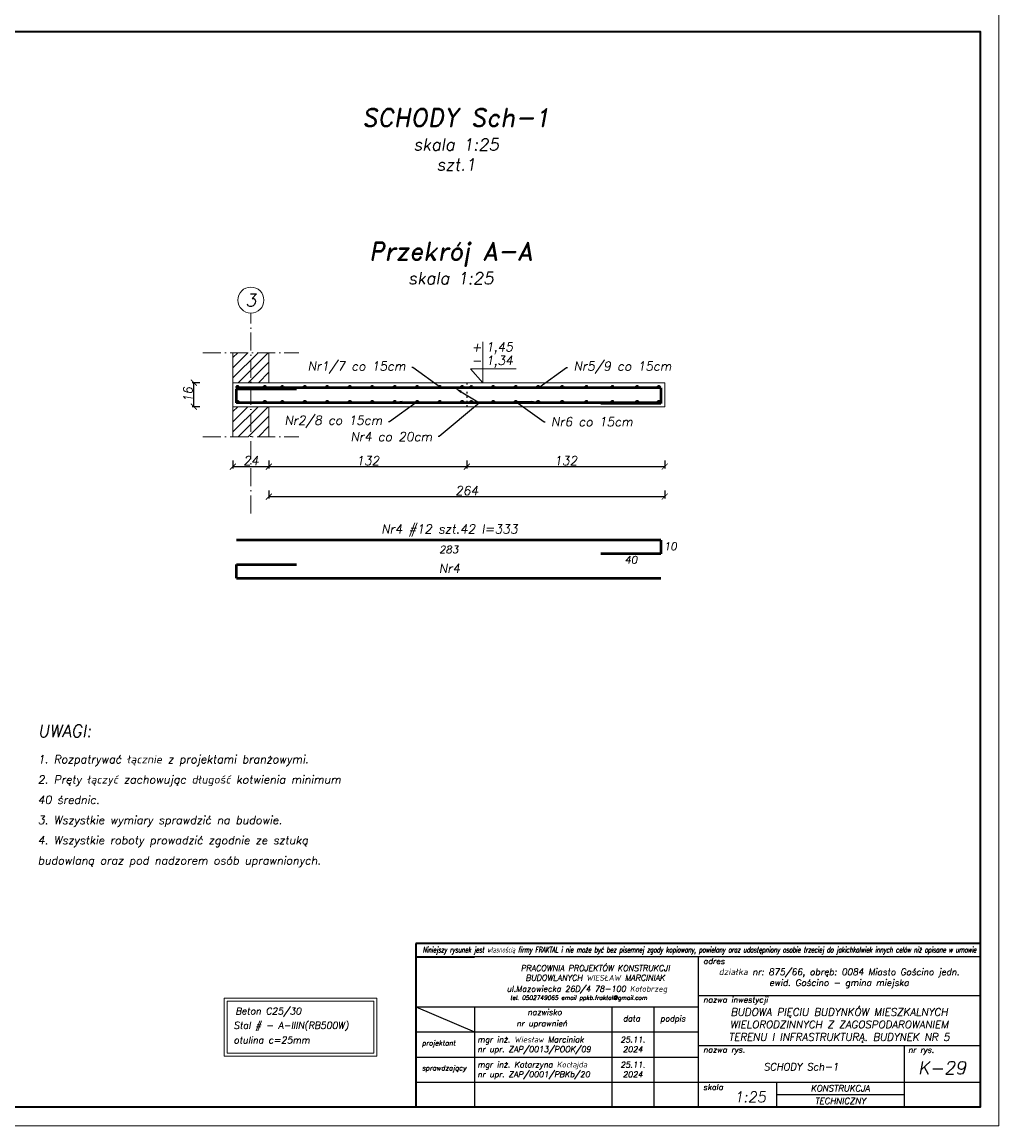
# Model space of a CAD drawing. Header units: millimetres. Extents: x 295948 to 312016, y 6878 to 18016.
# Tile 32 of 252: x 302490 to 303141, y 9848 to 10584. Entities that reach past the tile are written whole.
import ezdxf
from ezdxf import colors
from ezdxf.entities.mleader import LeaderData, LeaderLine
from ezdxf.math import Vec2, Vec3

# ---------------------------------------------------------------- set-up
doc = ezdxf.new("R2010")
doc.units = ezdxf.units.MM
doc.linetypes.add('ACAD_ISO03W100', pattern=[30, 12, -18])
doc.linetypes.add('ACAD_ISO10W100', pattern=[18, 12, -3, 0, -3])
for name, color, linetype, lineweight in [('konstrukcja', 3, 'Continuous', 35), ('konstrukcja fundamenty', 6, 'ACAD_ISO10W100', 35), ('konstrukcja wymiary', 1, 'Continuous', 13), ('kreskowanie', 253, 'Continuous', 0), ('opisy', 2, 'Continuous', 18), ('osie', 5, 'ACAD_ISO10W100', 13), ('zbrojenie', 4, 'Continuous', 50), ('ściany konstrukcja', 85, 'Continuous', 20)]:
    doc.layers.add(name, color=color, linetype=linetype, lineweight=lineweight)
doc.layers.add('przerywane', color=6, linetype='ACAD_ISO03W100')
doc.layers.add('tabelka', color=5, linetype='Continuous')
doc.styles.add('KONSTRUKCJA', font='romand.shx', dxfattribs={"oblique": 10})
doc.styles.add('konstrukcja3', font='romand.shx', dxfattribs={"oblique": 10, "height": 6})
doc.styles.add('mój opis', font='romand.shx', dxfattribs={"oblique": 20})
doc.styles.get("Standard").update_dxf_attribs({"font": 'romand.shx', "oblique": 10})
doc.dimstyles.new('125', dxfattribs={"dimtxt": 6, "dimasz": 4, "dimexe": 1.25, "dimexo": 0.625, "dimgap": 1, "dimtad": 1, "dimdec": 0, "dimtxsty": 'konstrukcja3', "dimblk": 'ARCHTICK', "dimcen": 2.5, "dimadec": 0, "dimazin": 0, "dimtfac": 1, "dimtdec": 0, "dimtix": 1, "dimtmove": 0, "dimatfit": 3, "dimfxl": 4, "dimfxlon": 1, "dimarcsym": 0})

# ---------------------------------------------------------------- blocks, each defined once
blk = doc.blocks.new('_ArchTick')
at = {"color": 0, "linetype": 'ByBlock', "lineweight": 13, "const_width": 0.15}
blk.add_lwpolyline([(-0.5, -0.5), (0.5, 0.5)], dxfattribs=at)
blk = doc.blocks.new('*D2862')
at = {"layer": 'Defpoints', "color": 0, "transparency": 16777216}
for p in [(302604.35, 10343.91), (302630.34, 10343.91), (302630.34, 10327.91)]:
    blk.add_point(p, dxfattribs=at)
at = {"layer": 'konstrukcja wymiary', "color": 0, "lineweight": -2, "transparency": 16777216}
for p, q in [((302608.35, 10343.91), (302603.1, 10343.91)), ((302604.35, 10327.91), (302604.35, 10343.91)), ((302608.35, 10327.91), (302603.1, 10327.91))]:
    blk.add_line(p, q, dxfattribs=at)
at = {"layer": 'konstrukcja wymiary', "color": 0, "lineweight": -2, "transparency": 16777216, "xscale": 4, "yscale": 4, "zscale": 4}
for p, rotation in [((302604.35, 10343.91), 90), ((302604.35, 10327.91), 270)]:
    blk.add_blockref('_ArchTick', p, dxfattribs=dict(at, rotation=rotation))
at = {"layer": 'konstrukcja wymiary', "color": 0, "transparency": 16777216, "insert": (302600.35, 10335.91), "char_height": 6, "attachment_point": 5, "rotation": 90, "style": 'konstrukcja3'}
blk.add_mtext('16', dxfattribs=at)
blk = doc.blocks.new('*D2863')
at = {"layer": 'Defpoints', "color": 0, "transparency": 16777216}
for p in [(302630.34, 10307.91), (302654.34, 10307.91), (302654.34, 10287.91)]:
    blk.add_point(p, dxfattribs=at)
at = {"layer": 'konstrukcja wymiary', "color": 0, "lineweight": -2, "transparency": 16777216}
for p, q in [((302630.34, 10291.91), (302630.34, 10286.66)), ((302630.34, 10287.91), (302654.34, 10287.91)), ((302654.34, 10291.91), (302654.34, 10286.66))]:
    blk.add_line(p, q, dxfattribs=at)
at = {"layer": 'konstrukcja wymiary', "color": 0, "lineweight": -2, "transparency": 16777216, "xscale": 4, "yscale": 4, "zscale": 4, "rotation": 180}
blk.add_blockref('_ArchTick', (302630.34, 10287.91), dxfattribs=at)
at = {"layer": 'konstrukcja wymiary', "color": 0, "lineweight": -2, "transparency": 16777216, "xscale": 4, "yscale": 4, "zscale": 4}
blk.add_blockref('_ArchTick', (302654.34, 10287.91), dxfattribs=at)
at = {"layer": 'konstrukcja wymiary', "color": 0, "transparency": 16777216, "insert": (302642.34, 10291.91), "char_height": 6, "attachment_point": 5, "style": 'konstrukcja3'}
blk.add_mtext('24', dxfattribs=at)
blk = doc.blocks.new('*D2864')
at = {"layer": 'Defpoints', "color": 0, "transparency": 16777216}
for p in [(302786.34, 10327.91), (302654.34, 10307.91), (302786.34, 10287.91)]:
    blk.add_point(p, dxfattribs=at)
at = {"layer": 'konstrukcja wymiary', "color": 0, "lineweight": -2, "transparency": 16777216}
for p, q in [((302654.34, 10291.91), (302654.34, 10286.66)), ((302654.34, 10287.91), (302786.34, 10287.91)), ((302786.34, 10291.91), (302786.34, 10286.66))]:
    blk.add_line(p, q, dxfattribs=at)
at = {"layer": 'konstrukcja wymiary', "color": 0, "lineweight": -2, "transparency": 16777216, "xscale": 4, "yscale": 4, "zscale": 4, "rotation": 180}
blk.add_blockref('_ArchTick', (302654.34, 10287.91), dxfattribs=at)
at = {"layer": 'konstrukcja wymiary', "color": 0, "lineweight": -2, "transparency": 16777216, "xscale": 4, "yscale": 4, "zscale": 4}
blk.add_blockref('_ArchTick', (302786.34, 10287.91), dxfattribs=at)
at = {"layer": 'konstrukcja wymiary', "color": 0, "transparency": 16777216, "insert": (302720.34, 10291.91), "char_height": 6, "attachment_point": 5, "style": 'konstrukcja3'}
blk.add_mtext('132', dxfattribs=at)
blk = doc.blocks.new('*D2865')
at = {"layer": 'Defpoints', "color": 0, "transparency": 16777216}
for p in [(302786.34, 10327.91), (302918.34, 10327.91), (302918.34, 10287.91)]:
    blk.add_point(p, dxfattribs=at)
at = {"layer": 'konstrukcja wymiary', "color": 0, "lineweight": -2, "transparency": 16777216}
for p, q in [((302786.34, 10291.91), (302786.34, 10286.66)), ((302786.34, 10287.91), (302918.34, 10287.91)), ((302918.34, 10291.91), (302918.34, 10286.66))]:
    blk.add_line(p, q, dxfattribs=at)
at = {"layer": 'konstrukcja wymiary', "color": 0, "lineweight": -2, "transparency": 16777216, "xscale": 4, "yscale": 4, "zscale": 4, "rotation": 180}
blk.add_blockref('_ArchTick', (302786.34, 10287.91), dxfattribs=at)
at = {"layer": 'konstrukcja wymiary', "color": 0, "lineweight": -2, "transparency": 16777216, "xscale": 4, "yscale": 4, "zscale": 4}
blk.add_blockref('_ArchTick', (302918.34, 10287.91), dxfattribs=at)
at = {"layer": 'konstrukcja wymiary', "color": 0, "transparency": 16777216, "insert": (302852.34, 10291.91), "char_height": 6, "attachment_point": 5, "style": 'konstrukcja3'}
blk.add_mtext('132', dxfattribs=at)
blk = doc.blocks.new('*D2866')
at = {"layer": 'Defpoints', "color": 0, "transparency": 16777216}
for p in [(302918.34, 10327.91), (302654.34, 10307.91), (302918.34, 10267.91)]:
    blk.add_point(p, dxfattribs=at)
at = {"layer": 'konstrukcja wymiary', "color": 0, "lineweight": -2, "transparency": 16777216}
for p, q in [((302654.34, 10271.91), (302654.34, 10266.66)), ((302918.34, 10271.91), (302918.34, 10266.66)), ((302654.34, 10267.91), (302918.34, 10267.91))]:
    blk.add_line(p, q, dxfattribs=at)
at = {"layer": 'konstrukcja wymiary', "color": 0, "lineweight": -2, "transparency": 16777216, "xscale": 4, "yscale": 4, "zscale": 4, "rotation": 180}
blk.add_blockref('_ArchTick', (302654.34, 10267.91), dxfattribs=at)
at = {"layer": 'konstrukcja wymiary', "color": 0, "lineweight": -2, "transparency": 16777216, "xscale": 4, "yscale": 4, "zscale": 4}
blk.add_blockref('_ArchTick', (302918.34, 10267.91), dxfattribs=at)
at = {"layer": 'konstrukcja wymiary', "color": 0, "transparency": 16777216, "insert": (302786.34, 10271.91), "char_height": 6, "attachment_point": 5, "style": 'konstrukcja3'}
blk.add_mtext('264', dxfattribs=at)

msp = doc.modelspace()

# ---------------------------------------------------------------- hatches: boundary and pattern name
at = {"layer": 'kreskowanie'}
h = msp.add_hatch(dxfattribs=at)
h.set_pattern_fill('ANSI31', color=256, scale=1.5, style=0)
h.set_pattern_definition([(45, (1284.26, 35.454), (-3.367596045, 3.367596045), [])])
h.paths.add_polyline_path([(302642.339, 10343.906), (302630.339, 10343.906), (302630.339, 10363.906), (302642.339, 10363.906)])
h.paths.add_polyline_path([(302654.339, 10343.906), (302642.339, 10343.906), (302642.339, 10363.906), (302654.339, 10363.906)])
h = msp.add_hatch(dxfattribs=at)
h.set_pattern_fill('ANSI31', color=256, scale=1.5, style=0)
h.set_pattern_definition([(45, (1284.26, -0.546), (-3.367596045, 3.367596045), [])])
h.paths.add_polyline_path([(302630.339, 10327.906), (302642.339, 10327.906), (302642.339, 10307.906), (302630.339, 10307.906)])
h.paths.add_polyline_path([(302642.339, 10327.906), (302654.339, 10327.906), (302654.339, 10307.906), (302642.339, 10307.906)])
at = {"layer": 'zbrojenie'}
h = msp.add_hatch(color=256, dxfattribs=at)
h.dxf.hatch_style = 1
edge = h.paths.add_edge_path()
edge.add_arc((302633.469, 10341.036), 0.6, 0, 360)
h = msp.add_hatch(color=256, dxfattribs=at)
h.dxf.hatch_style = 1
edge = h.paths.add_edge_path()
edge.add_arc((302651.66, 10341.036), 0.6, 0, 360)
h = msp.add_hatch(color=256, dxfattribs=at)
h.dxf.hatch_style = 1
edge = h.paths.add_edge_path()
edge.add_arc((302663.303, 10341.036), 0.6, 0, 360)
h = msp.add_hatch(color=256, dxfattribs=at)
h.dxf.hatch_style = 1
edge = h.paths.add_edge_path()
edge.add_arc((302678.303, 10341.036), 0.6, 0, 360)
h = msp.add_hatch(color=256, dxfattribs=at)
h.dxf.hatch_style = 1
edge = h.paths.add_edge_path()
edge.add_arc((302693.303, 10341.036), 0.6, 0, 360)
h = msp.add_hatch(color=256, dxfattribs=at)
h.dxf.hatch_style = 1
edge = h.paths.add_edge_path()
edge.add_arc((302708.303, 10341.036), 0.6, 0, 360)
h = msp.add_hatch(color=256, dxfattribs=at)
h.dxf.hatch_style = 1
edge = h.paths.add_edge_path()
edge.add_arc((302723.303, 10341.036), 0.6, 0, 360)
h = msp.add_hatch(color=256, dxfattribs=at)
h.dxf.hatch_style = 1
edge = h.paths.add_edge_path()
edge.add_arc((302738.303, 10341.036), 0.6, 0, 360)
h = msp.add_hatch(color=256, dxfattribs=at)
h.dxf.hatch_style = 1
edge = h.paths.add_edge_path()
edge.add_arc((302753.303, 10341.036), 0.6, 0, 360)
h = msp.add_hatch(color=256, dxfattribs=at)
h.dxf.hatch_style = 1
edge = h.paths.add_edge_path()
edge.add_arc((302768.303, 10341.036), 0.6, 0, 360)
h = msp.add_hatch(color=256, dxfattribs=at)
h.dxf.hatch_style = 1
edge = h.paths.add_edge_path()
edge.add_arc((302783.303, 10341.036), 0.6, 0, 360)
h = msp.add_hatch(color=256, dxfattribs=at)
h.dxf.hatch_style = 1
edge = h.paths.add_edge_path()
edge.add_arc((302789.375, 10341.036), 0.6, 0, 360)
h = msp.add_hatch(color=256, dxfattribs=at)
h.dxf.hatch_style = 1
edge = h.paths.add_edge_path()
edge.add_arc((302803.985, 10341.036), 0.6, 0, 360)
h = msp.add_hatch(color=256, dxfattribs=at)
h.dxf.hatch_style = 1
edge = h.paths.add_edge_path()
edge.add_arc((302818.985, 10341.036), 0.6, 0, 360)
h = msp.add_hatch(color=256, dxfattribs=at)
h.dxf.hatch_style = 1
edge = h.paths.add_edge_path()
edge.add_arc((302833.985, 10341.036), 0.6, 0, 360)
h = msp.add_hatch(color=256, dxfattribs=at)
h.dxf.hatch_style = 1
edge = h.paths.add_edge_path()
edge.add_arc((302849.961, 10341.036), 0.6, 0, 360)
h = msp.add_hatch(color=256, dxfattribs=at)
h.dxf.hatch_style = 1
edge = h.paths.add_edge_path()
edge.add_arc((302866.131, 10341.036), 0.6, 0, 360)
h = msp.add_hatch(color=256, dxfattribs=at)
h.dxf.hatch_style = 1
edge = h.paths.add_edge_path()
edge.add_arc((302883.471, 10341.036), 0.6, 0, 360)
h = msp.add_hatch(color=256, dxfattribs=at)
h.dxf.hatch_style = 1
edge = h.paths.add_edge_path()
edge.add_arc((302900.031, 10341.036), 0.6, 0, 360)
h = msp.add_hatch(color=256, dxfattribs=at)
h.dxf.hatch_style = 1
edge = h.paths.add_edge_path()
edge.add_arc((302914.446, 10341.036), 0.6, 0, 360)
h = msp.add_hatch(color=256, dxfattribs=at)
h.dxf.hatch_style = 1
edge = h.paths.add_edge_path()
edge.add_arc((302633.469, 10331.036), 0.6, 0, 360)
h = msp.add_hatch(color=256, dxfattribs=at)
h.dxf.hatch_style = 1
edge = h.paths.add_edge_path()
edge.add_arc((302651.66, 10331.036), 0.6, 0, 360)
h = msp.add_hatch(color=256, dxfattribs=at)
h.dxf.hatch_style = 1
edge = h.paths.add_edge_path()
edge.add_arc((302663.303, 10331.036), 0.6, 0, 360)
h = msp.add_hatch(color=256, dxfattribs=at)
h.dxf.hatch_style = 1
edge = h.paths.add_edge_path()
edge.add_arc((302678.303, 10331.036), 0.6, 0, 360)
h = msp.add_hatch(color=256, dxfattribs=at)
h.dxf.hatch_style = 1
edge = h.paths.add_edge_path()
edge.add_arc((302693.303, 10331.036), 0.6, 0, 360)
h = msp.add_hatch(color=256, dxfattribs=at)
h.dxf.hatch_style = 1
edge = h.paths.add_edge_path()
edge.add_arc((302708.303, 10331.036), 0.6, 0, 360)
h = msp.add_hatch(color=256, dxfattribs=at)
h.dxf.hatch_style = 1
edge = h.paths.add_edge_path()
edge.add_arc((302723.303, 10331.036), 0.6, 0, 360)
h = msp.add_hatch(color=256, dxfattribs=at)
h.dxf.hatch_style = 1
edge = h.paths.add_edge_path()
edge.add_arc((302738.303, 10331.036), 0.6, 0, 360)
h = msp.add_hatch(color=256, dxfattribs=at)
h.dxf.hatch_style = 1
edge = h.paths.add_edge_path()
edge.add_arc((302753.303, 10331.036), 0.6, 0, 360)
h = msp.add_hatch(color=256, dxfattribs=at)
h.dxf.hatch_style = 1
edge = h.paths.add_edge_path()
edge.add_arc((302768.303, 10331.036), 0.6, 0, 360)
h = msp.add_hatch(color=256, dxfattribs=at)
h.dxf.hatch_style = 1
edge = h.paths.add_edge_path()
edge.add_arc((302783.303, 10331.036), 0.6, 0, 360)
h = msp.add_hatch(color=256, dxfattribs=at)
h.dxf.hatch_style = 1
edge = h.paths.add_edge_path()
edge.add_arc((302789.375, 10331.036), 0.6, 0, 360)
h = msp.add_hatch(color=256, dxfattribs=at)
h.dxf.hatch_style = 1
edge = h.paths.add_edge_path()
edge.add_arc((302803.985, 10331.036), 0.6, 0, 360)
h = msp.add_hatch(color=256, dxfattribs=at)
h.dxf.hatch_style = 1
edge = h.paths.add_edge_path()
edge.add_arc((302818.985, 10331.036), 0.6, 0, 360)
h = msp.add_hatch(color=256, dxfattribs=at)
h.dxf.hatch_style = 1
edge = h.paths.add_edge_path()
edge.add_arc((302833.985, 10331.036), 0.6, 0, 360)
h = msp.add_hatch(color=256, dxfattribs=at)
h.dxf.hatch_style = 1
edge = h.paths.add_edge_path()
edge.add_arc((302849.961, 10331.036), 0.6, 0, 360)
h = msp.add_hatch(color=256, dxfattribs=at)
h.dxf.hatch_style = 1
edge = h.paths.add_edge_path()
edge.add_arc((302866.131, 10331.036), 0.6, 0, 360)
h = msp.add_hatch(color=256, dxfattribs=at)
h.dxf.hatch_style = 1
edge = h.paths.add_edge_path()
edge.add_arc((302883.471, 10331.036), 0.6, 0, 360)
h = msp.add_hatch(color=256, dxfattribs=at)
h.dxf.hatch_style = 1
edge = h.paths.add_edge_path()
edge.add_arc((302900.031, 10331.036), 0.6, 0, 360)
h = msp.add_hatch(color=256, dxfattribs=at)
h.dxf.hatch_style = 1
edge = h.paths.add_edge_path()
edge.add_arc((302914.446, 10331.036), 0.6, 0, 360)

# ---------------------------------------------------------------- linework, layer by layer
msp.add_line((302752.394, 9960.642), (302791.429, 9960.642))
at = {"layer": 'konstrukcja'}
msp.add_lwpolyline([(301053.785, 10578.187), (303128.785, 10578.187), (303128.785, 9860.687), (301053.785, 9860.687)], close=True, dxfattribs=at)
at = {"layer": 'konstrukcja fundamenty', "linetype": 'Continuous'}
for p, q in [((303128.785, 9969.836), (302752.394, 9969.836)), ((302752.394, 9969.836), (302752.394, 9860.687)), ((302752.394, 9961.058), (302752.394, 9860.687))]:
    msp.add_line(p, q, dxfattribs=at)
at = {"layer": 'konstrukcja wymiary'}
for points in [[(301041.285, 10590.687), (303141.285, 10590.687), (303141.285, 9848.187), (301041.285, 9848.187)], [(302624.558, 9894.747), (302726.388, 9894.747), (302726.388, 9933.45), (302624.558, 9933.45)], [(302626.558, 9896.747), (302724.388, 9896.747), (302724.388, 9931.45), (302626.558, 9931.45)]]:
    msp.add_lwpolyline(points, close=True, dxfattribs=at)
at = {"layer": 'opisy'}
for p, q in [((302796.945, 10343.906), (302796.945, 10371.22)), ((302788.788, 10353.145), (302819.365, 10353.145)), ((302788.788, 10353.145), (302796.945, 10343.906))]:
    msp.add_line(p, q, dxfattribs=at)
msp.add_circle((302642.339, 10398.996), 8.68, dxfattribs=at)
at = {"layer": 'osie'}
for p, q in [((302642.339, 10256.752), (302642.339, 10390.316)), ((302610.339, 10363.906), (302674.339, 10363.906)), ((302610.339, 10307.906), (302674.339, 10307.906))]:
    msp.add_line(p, q, dxfattribs=at)
at = {"layer": 'przerywane', "ltscale": 0.1}
msp.add_line((302786.339, 10343.906), (302786.339, 10327.906), dxfattribs=at)
at = {"layer": 'tabelka', "color": 2, "linetype": 'ByBlock'}
for p, q in [((303128.785, 9961.058), (302752.394, 9961.058)), ((303128.785, 9961.058), (302752.394, 9961.058)), ((302940.589, 9961.058), (302940.589, 9860.687)), ((302940.589, 9961.058), (302940.589, 9860.687)), ((303128.785, 9961.058), (303128.785, 9860.687)), ((303128.785, 9961.058), (303128.785, 9860.687)), ((302940.589, 9935.284), (303128.785, 9935.284)), ((302752.394, 9927.601), (302940.589, 9927.601)), ((302752.394, 9927.601), (302791.56, 9910.873)), ((302752.394, 9927.601), (302940.589, 9927.601)), ((302752.394, 9927.601), (302791.56, 9910.873)), ((302791.56, 9927.601), (302791.56, 9860.687)), ((302791.56, 9927.601), (302791.56, 9860.687)), ((302883.043, 9927.601), (302883.043, 9860.687)), ((302883.043, 9927.601), (302883.043, 9860.687)), ((302911.075, 9927.601), (302911.075, 9860.687)), ((302752.394, 9910.873), (302940.589, 9910.873)), ((302752.394, 9910.873), (302940.589, 9910.873)), ((302940.589, 9901.816), (303128.785, 9901.816)), ((302940.589, 9901.816), (303128.785, 9901.816)), ((303078.027, 9901.816), (303078.027, 9860.687)), ((303078.027, 9901.816), (303078.027, 9860.687)), ((302752.394, 9894.144), (302940.589, 9894.144)), ((302752.394, 9894.144), (302940.589, 9894.144)), ((302752.394, 9877.416), (303128.785, 9877.416)), ((302752.394, 9877.416), (303078.027, 9877.416)), ((302992.866, 9877.416), (302992.866, 9860.687)), ((302992.866, 9877.416), (302992.866, 9860.687)), ((302992.866, 9869.052), (303078.027, 9869.052)), ((302752.394, 9860.687), (303128.785, 9860.687)), ((302752.394, 9860.687), (303128.785, 9860.687)), ((302794.215, 9860.687), (303128.785, 9860.687)), ((302794.215, 9860.687), (303128.785, 9860.687))]:
    msp.add_line(p, q, dxfattribs=at)
at = {"layer": 'zbrojenie'}
for p, q in [((302915.839, 10340.406), (302632.839, 10340.406)), ((302632.839, 10330.406), (302632.839, 10339.895)), ((302632.839, 10339.895), (302672.839, 10339.895)), ((302915.839, 10340.406), (302915.839, 10329.923)), ((302915.839, 10330.406), (302632.839, 10330.406)), ((302915.839, 10329.923), (302875.839, 10329.923)), ((302915.839, 10238.847), (302632.839, 10238.847)), ((302915.839, 10238.847), (302915.839, 10229.847)), ((302915.839, 10229.847), (302875.839, 10229.847)), ((302632.839, 10213.609), (302632.839, 10222.609)), ((302632.839, 10222.609), (302672.839, 10222.609)), ((302632.839, 10213.609), (302915.839, 10213.609))]:
    msp.add_line(p, q, dxfattribs=at)
for centre in [(302633.469, 10341.036), (302651.66, 10341.036), (302663.303, 10341.036), (302678.303, 10341.036), (302693.303, 10341.036), (302708.303, 10341.036), (302723.303, 10341.036), (302738.303, 10341.036), (302753.303, 10341.036), (302768.303, 10341.036), (302783.303, 10341.036), (302789.375, 10341.036), (302803.985, 10341.036), (302818.985, 10341.036), (302833.985, 10341.036), (302849.961, 10341.036), (302866.131, 10341.036), (302883.471, 10341.036), (302900.031, 10341.036), (302914.446, 10341.036), (302633.469, 10331.036), (302651.66, 10331.036), (302663.303, 10331.036), (302678.303, 10331.036), (302693.303, 10331.036), (302708.303, 10331.036), (302723.303, 10331.036), (302738.303, 10331.036), (302753.303, 10331.036), (302768.303, 10331.036), (302783.303, 10331.036), (302789.375, 10331.036), (302803.985, 10331.036), (302818.985, 10331.036), (302833.985, 10331.036), (302849.961, 10331.036), (302866.131, 10331.036), (302883.471, 10331.036), (302900.031, 10331.036), (302914.446, 10331.036)]:
    msp.add_circle(centre, 0.6, dxfattribs=at)
at = {"layer": 'ściany konstrukcja'}
for p, q in [((302630.339, 10307.906), (302630.339, 10363.906)), ((302654.339, 10343.906), (302654.339, 10363.906)), ((302654.339, 10307.906), (302654.339, 10327.906))]:
    msp.add_line(p, q, dxfattribs=at)
msp.add_lwpolyline([(302918.339, 10327.906), (302630.339, 10327.906), (302630.339, 10343.906), (302918.339, 10343.906)], close=True, dxfattribs=at)

# ---------------------------------------------------------------- texts
at = {"insert": (302756.984, 9967.608), "char_height": 3.801927, "width": 361.1286, "attachment_point": 1}
msp.add_mtext('{\\Fsimplex|c238;\\W0.6;Niniejszy rysunek jest własnością firmy FRAKTAL i nie może być bez pisemnej zgody kopiowany, powielany oraz udostępniony osobie trzeciej do jakichkolwiek innych celów niż opisane w umowie}', dxfattribs=at)
at = {"style": 'mój opis'}
for s, insert, char_height, width, attachment_point in [('\\pxqc;{\\Q10;PRACOWNIA PROJEKTÓW KONSTRUKCJI\\PBUDOWLANYCH WIESŁAW MARCINIAK}', (302776.187, 9955.368), 3.87233, 191.63894, 1), ('{\\Q10;adres}', (302944.043, 9960.097), 3.87233, 191.63894, 1), ('\\pxqc;{\\Q10;działka nr: 875/66, obręb: 0084 Miasto Gościno jedn. ewid. Gościno - gmina miejska }', (303034.687, 9946.613), 4.33333, 188.19538, 5), ('{\\Q10;ul.Mazowiecka 26D/4 78-100 Kołobrzeg\\P\\pxql;\\H0.85511x; \\H0.85714x;tel. 0502749065 email ppkb.fraktal@gmail.com}', (302812.992, 9941.574), 3.87233, 191.63894, 1), ('{\\Q10;nazwa inwestycji}', (302944.043, 9934.322), 3.87233, 191.63894, 1), ('{\\Q10;nazwisko}', (302826.822, 9926.032), 3.87233, 191.63894, 1), ('\\pxsm1,qc;{\\Q10;BUDOWA PIĘCIU BUDYNKÓW MIESZKALNYCH WIELORODZINNYCH Z ZAGOSPODAROWANIEM TERENU I INFRASTRUKTURĄ. BUDYNEK NR 5}', (303034.687, 9915.22), 4.999995, 188.19538, 5), ('{\\Q10;nr uprawnień}', (302819.513, 9918.518), 3.87233, 191.63894, 1), ('{\\Q10;data}', (302890.496, 9921.729), 3.87233, 191.63894, 1), ('{\\Q10;podpis}', (302915.401, 9921.729), 3.87233, 191.63894, 1), ('\\pxt20;{\\Q10;projektant}', (302756.418, 9905.164), 3.31128, 191.63894, 1), ('{\\Q10;mgr inż. Wiesław Marciniak}', (302793.44, 9907.758), 3.87233, 191.63894, 1), ('{\\Q10;25.11.\\P2024}', (302897.059, 9902.509), 3.87233, 28.03215, 5), ('\\A1;{\\Q10;nr upr. ZAP/0013/POOK/09}', (302793.44, 9901.282), 3.87233, 191.63894, 1), ('{\\Q10;nazwa rys.}', (302944.043, 9900.977), 3.86666, 191.63894, 1), ('{\\Q10;nr rys.}', (303080.743, 9900.87), 3.87233, 191.63894, 1), ('\\pxt20;{\\Q10;sprawdzający}', (302756.418, 9888.435), 3.31128, 191.63894, 1), ('{\\Q10;mgr inż. Katarzyna Kocłajda}', (302793.44, 9891.029), 3.87233, 191.63894, 1), ('{\\Q10;25.11.\\P2024}', (302897.059, 9885.78), 3.87233, 28.03215, 5), ('\\pxqc;{\\Q10;SCHODY Sch-1}', (303009.308, 9887.625), 4.79999, 137.43732, 5), ('{\\Q10;K-29}', (303103.406, 9886.936), 8.62312, 50.75806, 5), ('\\A1;{\\Q10;nr upr. ZAP/0001/PBKb/20}', (302793.44, 9884.553), 3.87233, 191.63894, 1), ('{\\Q10;skala}', (302943.974, 9876.042), 3.87233, 191.63894, 1), ('{\\Q10;KONSTRUKCJA}', (303035.446, 9873.234), 4.18212, 85.16082, 5), ('{\\Q10;1:25}', (302964.748, 9871.041), 7.04061, 191.63894, 1), ('{\\Q10;TECHNICZNY}', (303035.446, 9864.87), 4.18212, 85.16082, 5)]:
    msp.add_mtext(s, dxfattribs=dict(at, insert=insert, char_height=char_height, width=width, attachment_point=attachment_point))
at = {"layer": 'opisy'}
for s, insert, char_height, width, attachment_point, style in [('SCHODY Sch-1\\P\\pxqc;{\\H0.66666x;skala 1:25\\Pszt.1}', (302779.273, 10506.073), 12, 378.47761, 5, 'KONSTRUKCJA'), ('\\pxqc;{\\H2x;Przekrój A-A\\P\\H0.66667x;skala 1:25}', (302775.727, 10423.572), 6, 314.05598, 5, 'konstrukcja3'), ('\\A1;Nr4 #12 szt.42 l=333', (302774.787, 10245.344), 6, 214.88745, 5, 'KONSTRUKCJA'), ('\\A1;283', (302774.339, 10232.611), 5, 184.88745, 5, 'KONSTRUKCJA'), ('\\A1;10', (302922.114, 10234.794), 5, 184.88745, 5, 'KONSTRUKCJA'), ('\\A1;40', (302895.839, 10225.817), 5, 184.88745, 5, 'KONSTRUKCJA'), ('\\A1;Nr4', (302774.787, 10220.105), 6, 214.88745, 5, 'KONSTRUKCJA'), ('\\A1;\\pxsm1.5;{\\H1.5x;UWAGI:\\P}1. Rozpatrywać łącznie z projektami branżowymi.\\P2. Pręty łączyć zachowując długość kotwienia minimum 40 średnic.\\P3. Wszystkie wymiary sprawdzić na budowie.\\P4. Wszystkie roboty prowadzić zgodnie ze sztuką budowlaną oraz pod nadzorem osób uprawnionych.', (302500.187, 10115.677), 5.4, 221.35559, 1, 'KONSTRUKCJA'), ('Beton C25/30', (302631.982, 9927.035), 4.5, 142.31235, 1, 'KONSTRUKCJA'), ('Stal # - A-IIIN(RB500W) ', (302630.809, 9917.53), 4.5, 142.31235, 1, 'KONSTRUKCJA'), ('otulina c=25mm', (302630.773, 9907.72), 4.5, 142.31235, 1, 'KONSTRUKCJA')]:
    msp.add_mtext(s, dxfattribs=dict(at, insert=insert, char_height=char_height, width=width, attachment_point=attachment_point, style=style))
for s, insert, char_height, width, attachment_point in [('3', (302642.339, 10398.996), 8.4, 2.77008, 5), ('+', (302789.56, 10370.657), 6, 13.21859, 1), ('1,45', (302799.125, 10370.818), 6, 13.21859, 1), ('1,34', (302799.125, 10361.741), 6, 13.21859, 1), ('-', (302789.56, 10361.741), 6, 13.21859, 1)]:
    msp.add_mtext(s, dxfattribs=dict(at, insert=insert, char_height=char_height, width=width, attachment_point=attachment_point))

# ---------------------------------------------------------------- dimensions: what is measured, and where the dimension line sits
at = {"layer": 'konstrukcja wymiary'}
dim = msp.add_linear_dim(base=(302604.347, 10343.906), p1=(302630.339, 10327.906), p2=(302630.339, 10343.906), angle=90, dimstyle='125', dxfattribs=at)
dim.commit()
dim.dimension.update_dxf_attribs({"geometry": '*D2862', "text_midpoint": (302600.347, 10335.906)})
for base, p1, p2, picture, middle in [((302786.339, 10287.906), (302654.339, 10307.906), (302786.339, 10327.906), '*D2864', (302720.339, 10291.906)), ((302918.339, 10287.906), (302786.339, 10327.906), (302918.339, 10327.906), '*D2865', (302852.339, 10291.906))]:
    dim = msp.add_linear_dim(base=base, p1=p1, p2=p2, dimstyle='125', override={"dimtmove": 1}, dxfattribs=at)
    dim.commit()
    dim.dimension.update_dxf_attribs({"geometry": picture, "text_midpoint": middle})
for base, p1, p2, picture, middle in [((302918.339, 10267.906), (302654.339, 10307.906), (302918.339, 10327.906), '*D2866', (302786.339, 10271.906)), ((302654.339, 10287.906), (302630.339, 10307.906), (302654.339, 10307.906), '*D2863', (302642.339, 10291.906))]:
    dim = msp.add_linear_dim(base=base, p1=p1, p2=p2, dimstyle='125', dxfattribs=at)
    dim.commit()
    dim.dimension.update_dxf_attribs({"geometry": picture, "text_midpoint": middle})

# ---------------------------------------------------------------- leaders
at = {"layer": 'opisy'}
ml = msp.add_multileader_mtext('Standard', dxfattribs=at)
ml.set_content('Nr1/7 co 15cm', color=256, style='KONSTRUKCJA')
ml.set_leader_properties()
ml.build(insert=Vec2(0, 0))
ml.multileader.update_dxf_attribs({"dogleg_length": 0.36, "arrow_head_size": 5})
ctx = ml.context
ctx.base_point, ctx.char_height, ctx.arrow_head_size, ctx.landing_gap_size, ctx.plane_origin = Vec3(302667.077, 10353.945), 6, 5, 4, Vec3(303632.336, 10451.907)
ctx.text_align_type = 2
notes = []
notes.append((ctx, [(0, (1, 1, 0), (302750.301, 10353.945), (-1, 0), 0.72, [(0, [(302753.798, 10340.775), (302768.798, 10340.775)], 0, [])])]))
ctx.mtext.insert, ctx.mtext.alignment, ctx.mtext.flow_direction = Vec3(302745.581, 10357.945), 3, 5
ml = msp.add_multileader_mtext('Standard', dxfattribs=at)
ml.set_content('Nr5/9 co 15cm', color=256, style='KONSTRUKCJA')
ml.set_leader_properties()
ml.build(insert=Vec2(0, 0))
ml.multileader.update_dxf_attribs({"dogleg_length": 0.36, "arrow_head_size": 5})
ctx = ml.context
ctx.base_point, ctx.char_height, ctx.arrow_head_size, ctx.landing_gap_size, ctx.plane_origin = Vec3(302853.592, 10353.945), 6, 5, 4, Vec3(301970.837, 10451.907)
notes.append((ctx, [(0, (1, 1, 0), (302852.872, 10353.945), (1, 0), 0.72, [(0, [(302849.375, 10340.775), (302834.375, 10340.775)], 0, [])])]))
ctx.mtext.insert, ctx.mtext.flow_direction = Vec3(302857.592, 10357.945), 5
ml = msp.add_multileader_mtext('Standard', dxfattribs=at)
ml.set_content('Nr4 co 20cm', color=256, style='KONSTRUKCJA')
ml.set_leader_properties()
ml.build(insert=Vec2(0, 0))
ml.multileader.update_dxf_attribs({"dogleg_length": 0.36, "arrow_head_size": 5})
ctx = ml.context
ctx.base_point, ctx.char_height, ctx.arrow_head_size, ctx.landing_gap_size, ctx.plane_origin = Vec3(302697.075, 10307.951), 6, 5, 4, Vec3(303654.874, 10209.988)
ctx.text_align_type = 2
notes.append((ctx, [(0, (1, 1, 0), (302768.013, 10307.951), (-1, 0), 0.72, [(0, [(302778.302, 10340.406), (302794.816, 10330.406)], 0, [])])]))
ctx.mtext.insert, ctx.mtext.alignment, ctx.mtext.flow_direction = Vec3(302763.293, 10310.951), 3, 5
ml = msp.add_multileader_mtext('Standard', dxfattribs=at)
ml.set_content('Nr2/8 co 15cm', color=256, style='KONSTRUKCJA')
ml.set_leader_properties()
ml.build(insert=Vec2(0, 0))
ml.multileader.update_dxf_attribs({"dogleg_length": 0.36, "arrow_head_size": 5})
ctx = ml.context
ctx.base_point, ctx.char_height, ctx.arrow_head_size, ctx.landing_gap_size, ctx.plane_origin = Vec3(302651.582, 10317.867), 6, 5, 4, Vec3(303616.841, 10219.904)
ctx.text_align_type = 2
notes.append((ctx, [(0, (1, 1, 0), (302734.805, 10317.867), (-1, 0), 0.72, [(0, [(302738.303, 10331.036), (302753.303, 10331.036)], 0, [])])]))
ctx.mtext.insert, ctx.mtext.alignment, ctx.mtext.flow_direction = Vec3(302730.085, 10321.867), 3, 5
ml = msp.add_multileader_mtext('Standard', dxfattribs=at)
ml.set_content('Nr6 co 15cm', color=256, style='KONSTRUKCJA')
ml.set_leader_properties()
ml.build(insert=Vec2(0, 0))
ml.multileader.update_dxf_attribs({"dogleg_length": 0.36, "arrow_head_size": 5})
ctx = ml.context
ctx.base_point, ctx.char_height, ctx.arrow_head_size, ctx.landing_gap_size, ctx.plane_origin = Vec3(302838.592, 10317.867), 6, 5, 4, Vec3(301955.837, 10219.904)
notes.append((ctx, [(0, (1, 1, 0), (302837.872, 10317.867), (1, 0), 0.72, [(0, [(302834.375, 10331.036), (302819.375, 10331.036)], 0, [])])]))
ctx.mtext.insert, ctx.mtext.flow_direction = Vec3(302842.592, 10320.867), 5
for ctx, leaders in notes:
    for number, flags, end, landing, length, lines in leaders:
        leader = LeaderData()
        leader.index, (leader.has_last_leader_line, leader.has_dogleg_vector, leader.attachment_direction) = number, flags
        leader.last_leader_point, leader.dogleg_vector, leader.dogleg_length = Vec3(end), Vec3(landing), length
        for number, points, colour, breaks in lines:
            line = LeaderLine()
            line.index, line.vertices, line.color, line.breaks = number, Vec3.list(points), colors.encode_raw_color(colour), breaks
            leader.lines.append(line)
        ctx.leaders.append(leader)

doc.saveas('drawing.dxf')
